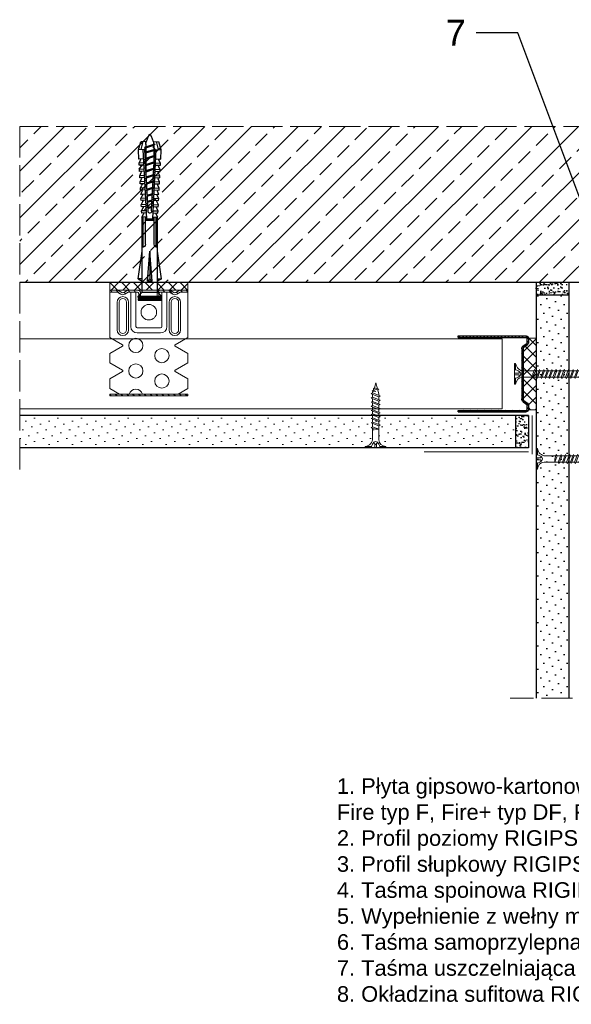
# Model space of a CAD drawing. Header units: millimetres. Extents: x 1839 to 3946, y 484 to 1425.
# Tile 4 of 15: x 1839 to 2051, y 1046 to 1425. Entities that reach past the tile are written whole.
import ezdxf
from ezdxf import colors
from ezdxf.entities.mleader import LeaderData, LeaderLine
from ezdxf.math import Vec2, Vec3

# ---------------------------------------------------------------- set-up
doc = ezdxf.new("R2010")
doc.units = ezdxf.units.MM
doc.linetypes.add('ACAD_ISO02W100', pattern=[15, 12, -3])
for name, color, linetype, lineweight in [('_RIGIPS AKCESORIA', 7, 'Continuous', 18), ('_RIGIPS G-K', 7, 'Continuous', 25), ('_RIGIPS PROFIL', 7, 'Continuous', 18), ('KRESKOWANIE', 7, 'Continuous', 9), ('OPISY', 7, 'Continuous', 9), ('PRZERYWANA', 7, 'ACAD_ISO02W100', 9)]:
    doc.layers.add(name, color=color, linetype=linetype, lineweight=lineweight)
doc.styles.get("Standard").update_dxf_attribs({"font": 'arial.ttf'})

# ---------------------------------------------------------------- blocks, each defined once
blk = doc.blocks.new('TN 25')
at = {"layer": '_RIGIPS AKCESORIA'}
for p, q in [((0, -0.84), (0, 7.16)), ((0, 7.16), (0.46, 7.16)), ((0.46, 4.78), (0, 4.78)), ((0.46, 7.16), (0.46, 4.78)), ((1.77, 3.5), (1.77, 4.2)), ((3.02, 4.46), (8.47, 4.46)), ((7.12, 4.46), (7.12, 3.18)), ((8.03, 2.01), (7.12, 4.46)), ((8.47, 4.46), (8.79, 5)), ((9.61, 1.51), (8.47, 4.46)), ((8.79, 5), (9.93, 2.01)), ((9, 4.46), (10.1, 4.46)), ((10.1, 4.46), (10.41, 5)), ((11.23, 1.51), (10.1, 4.46)), ((10.41, 5), (11.56, 2.01)), ((10.62, 4.46), (11.67, 4.46)), ((11.67, 4.46), (11.99, 5)), ((12.81, 1.51), (11.67, 4.46)), ((11.99, 5), (13.14, 2.01)), ((12.2, 4.46), (13.21, 4.46)), ((13.21, 4.46), (13.52, 5)), ((14.34, 1.51), (13.21, 4.46)), ((13.52, 5), (14.67, 2.01)), ((13.73, 4.46), (14.8, 4.46)), ((14.8, 4.46), (15.12, 5)), ((15.94, 1.51), (14.8, 4.46)), ((15.12, 5), (16.26, 2.01)), ((15.33, 4.46), (16.42, 4.46)), ((16.42, 4.46), (16.73, 5)), ((17.55, 1.51), (16.42, 4.46)), ((16.73, 5), (17.88, 2.01)), ((16.94, 4.46), (17.99, 4.46)), ((17.99, 4.46), (18.31, 5)), ((19.13, 1.51), (17.99, 4.46)), ((18.31, 5), (19.45, 2.01)), ((18.52, 4.46), (19.68, 4.46)), ((19.68, 4.46), (20, 5)), ((20.82, 1.51), (19.68, 4.46)), ((20, 5), (21.14, 2.01)), ((20.21, 4.46), (20.7, 4.46)), ((20.7, 4.46), (22.28, 3.98)), ((22.28, 3.98), (22.56, 4.37)), ((22.7, 2.36), (22.28, 3.98)), ((22.56, 4.37), (23.03, 2.71)), ((22.71, 3.85), (25, 3.24)), ((0, 3.5), (1.77, 3.5)), ((0, 2.83), (1.77, 2.83)), ((0.46, 1.64), (0, 1.64)), ((0.46, -0.84), (0.46, 1.64)), ((1.77, 2.83), (1.77, 2.18)), ((7.49, 2.01), (3.55, 2.01)), ((7.12, 3.18), (7.65, 1.53)), ((7.65, 1.53), (8.03, 2.01)), ((9.41, 2.01), (8.03, 2.01)), ((9.93, 2.01), (9.61, 1.51)), ((11.04, 2.01), (9.93, 2.01)), ((11.56, 2.01), (11.23, 1.51)), ((12.61, 2.01), (11.56, 2.01)), ((13.14, 2.01), (12.81, 1.51)), ((14.15, 2.01), (13.14, 2.01)), ((14.67, 2.01), (14.34, 1.51)), ((15.74, 2.01), (14.67, 2.01)), ((16.26, 2.01), (15.94, 1.51)), ((17.36, 2.01), (16.26, 2.01)), ((17.88, 2.01), (17.55, 1.51)), ((18.93, 2.01), (17.88, 2.01)), ((19.45, 2.01), (19.13, 1.51)), ((19.45, 2.01), (20.62, 2.01)), ((21.14, 2.01), (20.82, 1.51)), ((21.14, 2.01), (21.81, 2.12)), ((21.85, 1.83), (21.67, 3.28)), ((21.67, 3.28), (22.14, 2.4)), ((22.14, 2.4), (21.85, 1.83)), ((22.7, 2.36), (22.14, 2.4)), ((23.03, 2.71), (22.7, 2.36)), ((25, 3.24), (23.03, 2.71)), ((0, -0.84), (0.46, -0.84))]:
    blk.add_line(p, q, dxfattribs=at)
for centre, major_axis, ratio, start_param, end_param in [((3.09, 7.67), (0.17, 3.2), 0.826134, 1.773653, 3.180586), ((-0.04, 0.9), (0, 3.93), 0.848176, -0.720942, -0.151112), ((1.66, 3.18), (0, 0.895), 0.848176, -1.552777, -0.720942), ((3.37, -1.57), (0.28, 3.57), 0.832181, 0.035984, 1.430787), ((-2.73, 15.91), (0, 14.76), 0.848176, 3.399396, 3.475072), ((0.59, 4.62), (0, 2.81), 0.848176, 3.475072, 3.862535), ((1.66, 3.18), (0, 0.895), 0.848176, 3.862535, 4.730408)]:
    blk.add_ellipse(centre, major_axis=major_axis, ratio=ratio, start_param=start_param, end_param=end_param, dxfattribs=at)
blk = doc.blocks.new('ES60 zagiety')
at = {"layer": '_RIGIPS AKCESORIA'}
h = blk.add_hatch(dxfattribs=at)
h.set_pattern_fill('ANSI31', color=256, scale=0.5, style=0)
h.paths.add_polyline_path([(484.4, 147.75, -0.133214), (484.77, 147.85), (487.37, 147.85), (487.37, 148.6), (484.77, 148.6, 0.133214), (484.02, 148.4), (482.75, 147.66, -0.271242), (481.99, 147.66), (480.73, 148.4, 0.133214), (479.97, 148.6), (477.02, 148.6), (476.77, 148.6, 0.414214), (475.52, 147.35), (475.52, 145.8), (476.27, 145.8), (476.27, 147.35, -0.414214), (476.77, 147.85), (479.97, 147.85, -0.133214), (480.35, 147.75), (481.61, 147.01, 0.271242), (483.13, 147.01)])
h.paths.add_polyline_path([(467.97, 148.6), (464.77, 148.6, 0.133214), (464.02, 148.4), (462.75, 147.66, -0.271242), (461.99, 147.66), (460.73, 148.4, 0.133214), (459.97, 148.6), (457.37, 148.6), (457.37, 147.85), (459.97, 147.85, -0.133214), (460.35, 147.75), (461.61, 147.01, 0.271242), (463.13, 147.01), (464.4, 147.75, -0.133214), (464.77, 147.85), (467.97, 147.85, -0.414214), (468.47, 147.35), (468.47, 145.8), (469.22, 145.8), (469.22, 147.35, 0.414214)])
h = blk.add_hatch(dxfattribs=at)
h.set_pattern_fill('ANSI31', color=256, scale=0.5, style=0)
h.paths.add_polyline_path([(487.37, 108.6), (457.37, 108.6), (457.37, 107.85), (487.37, 107.85)])
at = {"layer": '_RIGIPS AKCESORIA', "linetype": 'Continuous'}
for p, q in [((457.37, 148.6), (487.37, 148.6)), ((457.37, 147.85), (457.37, 148.6)), ((459.97, 147.85), (457.37, 147.85)), ((457.37, 130.36), (457.37, 147.85)), ((461.99, 147.66), (460.73, 148.4)), ((464.02, 148.4), (462.75, 147.66)), ((467.97, 147.85), (464.77, 147.85)), ((465.42, 134.6), (465.42, 147.85)), ((467.42, 147.85), (467.42, 134.6)), ((476.77, 147.85), (479.97, 147.85)), ((487.37, 148.6), (477.02, 148.6)), ((477.32, 147.85), (477.32, 134.6)), ((479.32, 134.6), (479.32, 147.85)), ((480.73, 148.4), (481.99, 147.66)), ((482.75, 147.66), (484.02, 148.4)), ((484.77, 147.85), (487.37, 147.85)), ((487.37, 147.85), (487.37, 148.6)), ((487.37, 130.36), (487.37, 147.85)), ((461.61, 147.01), (460.35, 147.75)), ((463.13, 147.01), (464.4, 147.75)), ((468.47, 145.8), (468.47, 147.35)), ((476.27, 145.8), (468.47, 145.8)), ((469.22, 147.35), (469.22, 145.8)), ((475.52, 147.35), (475.52, 145.8)), ((475.52, 145.8), (476.27, 145.8)), ((476.27, 145.8), (476.27, 147.35)), ((481.61, 147.01), (480.35, 147.75)), ((483.13, 147.01), (484.4, 147.75)), ((460.17, 143.9), (460.17, 133.3)), ((460.92, 133.3), (460.92, 143.9)), ((463.82, 143.9), (463.82, 133.3)), ((464.57, 143.9), (464.57, 133.3)), ((480.17, 143.9), (480.17, 133.3)), ((480.92, 143.9), (480.92, 133.3)), ((483.82, 133.3), (483.82, 143.9)), ((484.57, 143.9), (484.57, 133.3)), ((476.82, 134.1), (467.92, 134.1)), ((457.37, 130.36), (462.22, 127.56)), ((467.92, 132.1), (476.82, 132.1)), ((487.37, 130.36), (482.52, 127.56)), ((457.37, 124.24), (462.22, 127.04)), ((487.37, 124.24), (482.52, 127.04)), ((457.37, 120.56), (457.37, 124.24)), ((487.37, 120.56), (487.37, 124.24)), ((457.37, 120.56), (462.22, 117.76)), ((487.37, 120.56), (482.52, 117.76)), ((457.37, 114.44), (462.22, 117.24)), ((457.37, 110.76), (457.37, 114.44)), ((487.37, 114.44), (482.52, 117.24)), ((487.37, 110.76), (487.37, 114.44)), ((457.37, 110.76), (461.11, 108.6)), ((487.37, 110.76), (483.63, 108.6))]:
    blk.add_line(p, q, dxfattribs=at)
at = {"layer": '_RIGIPS AKCESORIA'}
for p, q in [((457.37, 108.6), (487.37, 108.6)), ((457.37, 108.6), (457.37, 107.85)), ((457.37, 107.85), (487.37, 107.85)), ((487.37, 108.6), (487.37, 107.85))]:
    blk.add_line(p, q, dxfattribs=at)
at = {"layer": '_RIGIPS AKCESORIA', "linetype": 'Continuous', "extrusion": (0, 0, -1)}
for centre, radius in [((-472.37, 140.1), 3), ((-477.37, 127.3), 2.75), ((-477.37, 117.5), 2.75)]:
    blk.add_circle(centre, radius, dxfattribs=at)
at = {"layer": '_RIGIPS AKCESORIA', "linetype": 'Continuous'}
for centre in [(467.37, 123.4), (467.37, 113.6)]:
    blk.add_circle(centre, 2.75, dxfattribs=at)
for centre, radius, start, end in [((459.97, 147.1), 1.5, 59.6482, 90), ((459.97, 147.1), 0.75, 59.6482, 90), ((464.77, 147.1), 1.5, 90, 120.3518), ((467.97, 147.35), 1.25, 0, 90), ((467.97, 147.35), 0.5, 0, 90), ((476.77, 147.35), 1.25, 90, 180), ((479.97, 147.1), 0.75, 59.6482, 90), ((462.37, 143.9), 2.2, 0, 180), ((482.37, 143.9), 1.45, 0, 180), ((482.37, 148.3), 1.5, 239.6482, 300.3518), ((482.37, 148.3), 0.75, 239.6482, 300.3518), ((462.37, 133.3), 2.2, 180, 360), ((467.92, 134.6), 0.5, 180, 270), ((476.82, 134.6), 2.5, 270, 360), ((482.37, 133.3), 1.45, 180, 0), ((462.07, 127.3), 0.3, 300, 60), ((462.07, 117.5), 0.3, 300, 60)]:
    blk.add_arc(centre, radius, start, end, dxfattribs=at)
at = {"layer": '_RIGIPS AKCESORIA', "linetype": 'Continuous', "extrusion": (0, 0, -1)}
for centre, radius, start, end in [((-464.77, 147.1), 0.75, 59.6482, 90), ((-476.77, 147.35), 0.5, 0, 90), ((-479.97, 147.1), 1.5, 90, 120.3518), ((-484.77, 147.1), 1.5, 59.6482, 90), ((-484.77, 147.1), 0.75, 59.6482, 90), ((-462.37, 143.9), 1.45, 0, 180), ((-462.37, 148.3), 1.5, 239.6482, 300.3518), ((-462.37, 148.3), 0.75, 239.6482, 300.3518), ((-482.37, 143.9), 2.2, 0, 180), ((-462.37, 133.3), 1.45, 180, 0), ((-467.92, 134.6), 2.5, 270, 360), ((-467.92, 134.6), 0.5, 270, 360), ((-476.82, 134.6), 0.5, 180, 270), ((-482.37, 133.3), 2.2, 180, 360), ((-482.67, 127.3), 0.3, 300, 60), ((-482.67, 117.5), 0.3, 300, 60), ((-477.37, 107.7), 2.75, 19.1033, 160.8967)]:
    blk.add_arc(centre, radius, start, end, dxfattribs=at)
blk = doc.blocks.new('kolek rozprezny komplet 60')
for p, q in [((393.81, 219.85), (390.76, 218.91)), ((393.68, 217.35), (393.81, 219.85)), ((397.41, 219.66), (393.81, 219.85)), ((443.47, 219.95), (432.8, 218.45)), ((443.47, 218.45), (443.47, 219.95)), ((443.47, 219.95), (444.34, 218.45)), ((450.17, 219.95), (448.67, 218.45)), ((450.17, 219.95), (450.17, 210.95)), ((450.67, 219.95), (450.17, 219.95)), ((450.67, 219.95), (450.67, 210.95)), ((450.67, 219.35), (451.17, 219.95)), ((451.17, 219.95), (451.67, 219.95)), ((451.17, 219.95), (451.17, 210.95)), ((451.67, 219.95), (451.67, 210.95)), ((390.66, 217.01), (390.76, 218.91)), ((393.15, 216.88), (390.66, 217.01)), ((393.75, 218.75), (390.71, 217.96)), ((391.67, 216.95), (392.67, 216.95)), ((392.67, 216.95), (391.67, 213.95)), ((392.67, 216.95), (392.07, 213.95)), ((393.07, 216.95), (392.07, 213.95)), ((392.67, 216.95), (393.04, 217.45)), ((393.07, 216.95), (393.04, 217.45)), ((393.07, 216.95), (394.67, 216.95)), ((394.67, 216.95), (393.67, 213.95)), ((417.38, 216.11), (393.68, 217.35)), ((420.47, 216.55), (393.71, 217.95)), ((394.67, 216.95), (394.07, 213.95)), ((395.07, 216.95), (394.07, 213.95)), ((394.67, 216.95), (394.92, 217.29)), ((395.07, 216.95), (395.05, 217.28)), ((395.07, 216.95), (397.07, 216.95)), ((397.07, 216.95), (396.07, 213.95)), ((397.07, 216.95), (396.47, 213.95)), ((397.47, 216.95), (396.47, 213.95)), ((397.07, 216.95), (397.23, 217.17)), ((397.31, 217.76), (397.41, 219.66)), ((397.47, 216.95), (397.46, 217.16)), ((397.47, 216.95), (399.47, 216.95)), ((397.67, 217.14), (397.71, 217.74)), ((399, 219.58), (397.82, 218.98)), ((398.47, 217.1), (398.5, 217.7)), ((399.47, 216.95), (398.47, 213.95)), ((399.47, 216.95), (398.87, 213.95)), ((399.87, 216.95), (398.87, 213.95)), ((398.9, 217.68), (399, 219.58)), ((399.8, 219.54), (399, 219.58)), ((399.47, 216.95), (399.55, 217.05)), ((399.7, 217.64), (399.8, 219.54)), ((399.87, 216.95), (399.87, 217.03)), ((399.87, 216.95), (401.38, 216.95)), ((400.07, 217.02), (400.1, 217.62)), ((401.4, 219.45), (400.22, 218.85)), ((400.87, 216.98), (400.9, 217.58)), ((401.87, 216.92), (400.87, 213.95)), ((401.87, 216.92), (401.27, 213.95)), ((402.26, 216.9), (401.27, 213.95)), ((401.3, 217.56), (401.4, 219.45)), ((402.2, 219.41), (401.4, 219.45)), ((402.1, 217.51), (402.2, 219.41)), ((402.47, 216.89), (402.5, 217.49)), ((403.8, 219.33), (402.61, 218.72)), ((403.27, 216.85), (403.3, 217.45)), ((404.22, 216.8), (403.31, 214.05)), ((403.7, 217.43), (403.8, 219.33)), ((404.24, 216.8), (403.7, 214.07)), ((404.62, 216.78), (403.72, 214.07)), ((404.6, 219.29), (403.8, 219.33)), ((404.5, 217.39), (404.6, 219.29)), ((404.86, 216.77), (404.9, 217.37)), ((406.19, 219.2), (405.01, 218.6)), ((405.66, 216.73), (405.69, 217.32)), ((406.58, 216.68), (405.75, 214.18)), ((406.09, 217.3), (406.19, 219.2)), ((406.62, 216.68), (406.12, 214.2)), ((406.98, 216.66), (406.16, 214.2)), ((406.99, 219.16), (406.19, 219.2)), ((406.89, 217.26), (406.99, 219.16)), ((407.26, 216.64), (407.29, 217.24)), ((408.59, 219.08), (407.41, 218.47)), ((408.06, 216.6), (408.09, 217.2)), ((408.94, 216.55), (408.19, 214.31)), ((408.49, 217.18), (408.59, 219.08)), ((408.99, 216.55), (408.55, 214.33)), ((409.39, 219.03), (408.59, 219.08)), ((409.34, 216.53), (408.6, 214.33)), ((409.29, 217.14), (409.39, 219.03)), ((409.66, 216.52), (409.69, 217.12)), ((410.99, 218.95), (409.8, 218.35)), ((410.46, 216.47), (410.49, 217.07)), ((411.3, 216.43), (410.64, 214.44)), ((410.89, 217.05), (410.99, 218.95)), ((411.37, 216.43), (410.98, 214.45)), ((411.69, 216.41), (411.04, 214.46)), ((412.59, 218.87), (411.4, 218.26)), ((412.05, 216.39), (412.09, 216.99)), ((412.49, 216.97), (412.59, 218.87)), ((413.38, 218.82), (412.59, 218.87)), ((412.85, 216.35), (412.89, 216.95)), ((413.66, 216.31), (413.08, 214.56)), ((413.28, 216.93), (413.38, 218.82)), ((413.75, 216.3), (413.4, 214.58)), ((414.05, 216.29), (413.49, 214.58)), ((414.98, 218.74), (413.8, 218.14)), ((414.45, 216.27), (414.48, 216.86)), ((414.88, 216.84), (414.98, 218.74)), ((415.78, 218.7), (414.98, 218.74)), ((415.25, 216.22), (415.28, 216.82)), ((416.02, 216.18), (415.52, 214.69)), ((415.68, 216.8), (415.78, 218.7)), ((416.12, 216.18), (415.83, 214.71)), ((416.41, 216.16), (415.93, 214.71)), ((417.38, 218.62), (416.2, 218.01)), ((417.28, 216.72), (417.38, 218.62)), ((418.18, 218.57), (417.38, 218.62)), ((418.08, 216.68), (418.18, 218.57)), ((419.78, 218.49), (418.59, 217.89)), ((419.68, 216.59), (419.78, 218.49)), ((430.17, 217.15), (419.71, 217.15)), ((431.37, 217.95), (419.75, 217.95)), ((448.67, 218.45), (419.77, 218.45)), ((420.47, 217.15), (420.47, 213.75)), ((420.67, 217.15), (420.67, 213.75)), ((420.87, 217.15), (420.87, 213.75)), ((444.34, 216.37), (432.8, 215.45)), ((444.34, 216.37), (443.47, 215.45)), ((444.34, 214.53), (444.34, 216.37)), ((448.67, 218.45), (448.67, 212.45)), ((448.67, 216.95), (448.67, 213.95)), ((393.15, 214.02), (390.66, 213.89)), ((390.66, 213.89), (390.76, 211.99)), ((393.75, 212.15), (390.71, 212.94)), ((391.67, 213.95), (391.71, 213.45)), ((391.71, 213.45), (392.07, 213.95)), ((392.07, 213.95), (393.67, 213.95)), ((393.67, 213.95), (393.7, 213.55)), ((417.38, 214.79), (393.68, 213.55)), ((393.68, 213.55), (393.81, 211.05)), ((420.47, 214.35), (393.71, 212.95)), ((393.78, 213.55), (394.07, 213.95)), ((394.07, 213.95), (396.07, 213.95)), ((396.07, 213.95), (396.09, 213.67)), ((396.28, 213.68), (396.47, 213.95)), ((396.47, 213.95), (398.47, 213.95)), ((397.31, 213.14), (397.41, 211.24)), ((397.67, 213.76), (397.71, 213.16)), ((398.47, 213.95), (398.48, 213.8)), ((398.47, 213.8), (398.5, 213.2)), ((398.77, 213.81), (398.87, 213.95)), ((398.87, 213.95), (400.87, 213.95)), ((398.9, 213.22), (399, 211.32)), ((399.7, 213.26), (399.8, 211.36)), ((400.07, 213.88), (400.1, 213.28)), ((400.87, 213.95), (400.88, 213.92)), ((400.87, 213.92), (400.9, 213.32)), ((401.27, 213.95), (401.38, 213.95)), ((401.27, 213.94), (401.27, 213.95)), ((401.3, 213.35), (401.4, 211.45)), ((402.1, 213.39), (402.2, 211.49)), ((402.47, 214.01), (402.5, 213.41)), ((403.8, 211.57), (402.61, 212.18)), ((403.27, 214.05), (403.3, 213.45)), ((403.7, 213.47), (403.8, 211.57)), ((404.5, 213.51), (404.6, 211.62)), ((404.86, 214.13), (404.9, 213.53)), ((406.19, 211.7), (405.01, 212.3)), ((405.66, 214.17), (405.69, 213.58)), ((406.09, 213.6), (406.19, 211.7)), ((406.89, 213.64), (406.99, 211.74)), ((407.26, 214.26), (407.29, 213.66)), ((408.59, 211.82), (407.41, 212.43)), ((408.06, 214.3), (408.09, 213.7)), ((408.49, 213.72), (408.59, 211.82)), ((409.29, 213.76), (409.39, 211.87)), ((409.66, 214.38), (409.69, 213.79)), ((410.99, 211.95), (409.8, 212.55)), ((410.46, 214.43), (410.49, 213.83)), ((410.89, 213.85), (410.99, 211.95)), ((412.59, 212.03), (411.4, 212.64)), ((412.05, 214.51), (412.09, 213.91)), ((412.49, 213.93), (412.59, 212.03)), ((412.85, 214.55), (412.89, 213.95)), ((413.28, 213.97), (413.38, 212.08)), ((414.98, 212.16), (413.8, 212.76)), ((414.45, 214.64), (414.48, 214.04)), ((414.88, 214.06), (414.98, 212.16)), ((415.78, 212.2), (414.98, 212.16)), ((415.25, 214.68), (415.28, 214.08)), ((415.68, 214.1), (415.78, 212.2)), ((417.38, 212.29), (416.2, 212.89)), ((417.28, 214.18), (417.38, 212.29)), ((418.18, 212.33), (417.38, 212.29)), ((418.22, 215.58), (418.01, 214.95)), ((418.08, 214.22), (418.18, 212.33)), ((419.78, 212.41), (418.59, 213.01)), ((419.68, 214.31), (419.78, 212.41)), ((430.17, 213.75), (419.71, 213.75)), ((431.37, 212.95), (419.75, 212.95)), ((448.67, 212.45), (419.77, 212.45)), ((432.8, 215.45), (443.47, 215.45)), ((444.34, 214.53), (432.8, 215.45)), ((443.47, 210.95), (432.8, 212.45)), ((444.34, 214.53), (443.47, 215.45)), ((443.47, 212.45), (443.47, 210.95)), ((443.47, 210.95), (444.34, 212.45)), ((450.17, 210.95), (448.67, 212.45)), ((393.81, 211.05), (390.76, 211.99)), ((397.41, 211.24), (393.81, 211.05)), ((399, 211.32), (397.82, 211.93)), ((399.8, 211.36), (399, 211.32)), ((401.4, 211.45), (400.22, 212.05)), ((402.2, 211.49), (401.4, 211.45)), ((404.6, 211.62), (403.8, 211.57)), ((406.99, 211.74), (406.19, 211.7)), ((409.39, 211.87), (408.59, 211.82)), ((413.38, 212.08), (412.59, 212.03)), ((450.67, 210.95), (450.17, 210.95)), ((450.67, 211.55), (451.17, 210.95)), ((451.17, 210.95), (451.67, 210.95))]:
    blk.add_line(p, q)
for centre, radius, start, end in [((393.41, 206.24), 10.85, 99.2038, 121.9083), ((393.65, 216.85), 0.5, 87, 177), ((397.68, 219.24), 0.3, 177, 297), ((400.08, 219.12), 0.3, 177, 297), ((402.48, 218.99), 0.3, 177, 297), ((404.87, 218.87), 0.3, 177, 297), ((407.27, 218.74), 0.3, 177, 297), ((409.67, 218.61), 0.3, 177, 297), ((411.27, 218.53), 0.3, 177, 297), ((413.66, 218.41), 0.3, 177, 297), ((416.06, 218.28), 0.3, 177, 297), ((417.55, 215.45), 0.682, 255.8604, 104.1386), ((418.46, 218.15), 0.3, 177, 297), ((422.67, 216.95), 1, 90, 168.463), ((430.17, 218.45), 1.3, 270, 0), ((393.41, 224.66), 10.85, 238.0917, 260.7962), ((393.65, 214.05), 0.5, 183, 273), ((402.48, 211.91), 0.3, 63, 183), ((404.87, 212.03), 0.3, 63, 183), ((407.27, 212.16), 0.3, 63, 183), ((409.67, 212.29), 0.3, 63, 183), ((411.27, 212.37), 0.3, 63, 183), ((413.66, 212.5), 0.3, 63, 183), ((416.06, 212.62), 0.3, 63, 183), ((418.46, 212.75), 0.3, 63, 183), ((422.67, 213.95), 1, 191.537, 270), ((430.17, 212.45), 1.3, 0, 90), ((397.68, 211.66), 0.3, 63, 183), ((400.08, 211.78), 0.3, 63, 183)]:
    blk.add_arc(centre, radius, start, end)
blk = doc.blocks.new('UD 30 ULTRASTIL')
h = blk.add_hatch()
h.set_pattern_fill('ANSI31', color=256, scale=0.3, style=0)
h.paths.add_polyline_path([(684.71, 712.9), (658.51, 712.9, 0.414214), (657.71, 712.1), (657.71, 710.25, 0.236068), (658.03, 709.61), (659.39, 708.59, -0.236068), (659.71, 707.95), (659.71, 688.65, -0.236068), (659.39, 688.01), (658.03, 686.99, 0.236068), (657.71, 686.35), (657.71, 684.5, 0.414214), (658.51, 683.7), (684.71, 683.7), (684.71, 684.25), (658.51, 684.25, -0.414214), (658.26, 684.5), (658.26, 686.35, -0.236068), (658.36, 686.55), (659.72, 687.57, 0.236068), (660.26, 688.65), (660.26, 707.95, 0.236068), (659.72, 709.03), (658.36, 710.05, -0.236068), (658.26, 710.25), (658.26, 712.1, -0.414214), (658.51, 712.35), (684.71, 712.35)])
for p, q in [((684.71, 712.9), (658.51, 712.9)), ((684.71, 712.35), (658.51, 712.35)), ((684.71, 712.35), (684.71, 712.9)), ((657.71, 712.1), (657.71, 710.25)), ((659.39, 708.59), (658.03, 709.61)), ((658.26, 712.1), (658.26, 710.25)), ((659.72, 709.03), (658.36, 710.05)), ((659.71, 707.95), (659.71, 688.65)), ((660.26, 707.95), (660.26, 688.65)), ((657.71, 686.35), (657.71, 684.5)), ((659.39, 688.01), (658.03, 686.99)), ((658.26, 686.35), (658.26, 684.5)), ((659.72, 687.57), (658.36, 686.55)), ((684.71, 684.25), (658.51, 684.25)), ((684.71, 683.7), (658.51, 683.7)), ((684.71, 683.7), (684.71, 684.25))]:
    blk.add_line(p, q)
for centre, radius, start, end in [((658.51, 712.1), 0.8, 90, 180), ((658.51, 712.1), 0.25, 90, 180), ((658.51, 710.25), 0.8, 180, 233.1301), ((658.51, 710.25), 0.25, 180, 233.1301), ((658.91, 707.95), 0.8, 0, 53.1301), ((658.91, 707.95), 1.35, 0, 53.1301), ((658.51, 686.35), 0.8, 126.8699, 180), ((658.51, 686.35), 0.25, 126.8699, 180), ((658.91, 688.65), 0.8, 306.8699, 0), ((658.91, 688.65), 1.35, 306.8699, 0), ((658.51, 684.5), 0.8, 180, 270), ((658.51, 684.5), 0.25, 180, 270)]:
    blk.add_arc(centre, radius, start, end)
blk = doc.blocks.new('TN 45')
at = {"layer": '_RIGIPS AKCESORIA'}
for p, q in [((0, -0.84), (0, 7.16)), ((0, 7.16), (0.46, 7.16)), ((0.46, 4.78), (0, 4.78)), ((0.46, 7.16), (0.46, 4.78)), ((1.77, 3.5), (1.77, 4.2)), ((3.02, 4.46), (8.47, 4.46)), ((7.12, 4.46), (7.12, 3.18)), ((8.03, 2.01), (7.12, 4.46)), ((8.47, 4.46), (8.79, 5)), ((9.61, 1.51), (8.47, 4.46)), ((8.79, 5), (9.93, 2.01)), ((9, 4.46), (10.1, 4.46)), ((10.1, 4.46), (10.41, 5)), ((11.23, 1.51), (10.1, 4.46)), ((10.41, 5), (11.56, 2.01)), ((10.62, 4.46), (11.67, 4.46)), ((11.67, 4.46), (11.99, 5)), ((12.81, 1.51), (11.67, 4.46)), ((11.99, 5), (13.14, 2.01)), ((12.2, 4.46), (13.21, 4.46)), ((13.21, 4.46), (13.52, 5)), ((14.34, 1.51), (13.21, 4.46)), ((13.52, 5), (14.67, 2.01)), ((13.73, 4.46), (14.8, 4.46)), ((14.8, 4.46), (15.12, 5)), ((15.94, 1.51), (14.8, 4.46)), ((15.12, 5), (16.26, 2.01)), ((15.33, 4.46), (16.42, 4.46)), ((16.42, 4.46), (16.73, 5)), ((17.55, 1.51), (16.42, 4.46)), ((16.73, 5), (17.88, 2.01)), ((16.94, 4.46), (17.99, 4.46)), ((17.99, 4.46), (18.31, 5)), ((19.13, 1.51), (17.99, 4.46)), ((18.31, 5), (19.45, 2.01)), ((18.52, 4.46), (19.68, 4.46)), ((19.68, 4.46), (20, 5)), ((20.82, 1.51), (19.68, 4.46)), ((20, 5), (21.14, 2.01)), ((20.21, 4.46), (21.37, 4.46)), ((21.37, 4.46), (21.69, 5)), ((22.51, 1.51), (21.37, 4.46)), ((21.69, 5), (22.83, 2.01)), ((21.9, 4.46), (23.06, 4.46)), ((23.06, 4.46), (23.38, 5)), ((24.2, 1.51), (23.06, 4.46)), ((23.38, 5), (24.52, 2.01)), ((23.59, 4.46), (24.75, 4.46)), ((24.75, 4.46), (25.07, 5)), ((25.89, 1.51), (24.75, 4.46)), ((25.07, 5), (26.21, 2.01)), ((25.28, 4.46), (26.44, 4.46)), ((26.44, 4.46), (26.76, 5)), ((27.58, 1.51), (26.44, 4.46)), ((26.76, 5), (27.9, 2.01)), ((26.96, 4.46), (28.13, 4.46)), ((28.13, 4.46), (28.45, 5)), ((29.27, 1.51), (28.13, 4.46)), ((28.45, 5), (29.59, 2.01)), ((28.65, 4.46), (29.82, 4.46)), ((29.82, 4.46), (30.14, 5)), ((30.96, 1.51), (29.82, 4.46)), ((30.14, 5), (31.28, 2.01)), ((30.34, 4.46), (31.51, 4.46)), ((31.51, 4.46), (31.83, 5)), ((32.65, 1.51), (31.51, 4.46)), ((31.83, 5), (32.97, 2.01)), ((32.03, 4.46), (33.2, 4.46)), ((33.2, 4.46), (33.52, 5)), ((34.34, 1.51), (33.2, 4.46)), ((33.52, 5), (34.66, 2.01)), ((33.72, 4.46), (34.89, 4.46)), ((34.89, 4.46), (35.21, 5)), ((36.03, 1.51), (34.89, 4.46)), ((35.21, 5), (36.35, 2.01)), ((35.41, 4.46), (36.58, 4.46)), ((36.58, 4.46), (36.9, 5)), ((37.72, 1.51), (36.58, 4.46)), ((36.9, 5), (38.04, 2.01)), ((37.1, 4.46), (38.27, 4.46)), ((38.27, 4.46), (38.59, 5)), ((39.41, 1.51), (38.27, 4.46)), ((38.59, 5), (39.73, 2.01)), ((38.79, 4.46), (39.96, 4.46)), ((39.96, 4.46), (40.28, 5)), ((41.1, 1.51), (39.96, 4.46)), ((40.28, 5), (41.42, 2.01)), ((40.48, 4.46), (40.98, 4.46)), ((40.98, 4.46), (42.56, 3.98)), ((42.56, 3.98), (42.84, 4.37)), ((42.98, 2.36), (42.56, 3.98)), ((42.84, 4.37), (43.31, 2.71)), ((42.99, 3.85), (45, 3.24)), ((0, 3.5), (1.77, 3.5)), ((0, 2.83), (1.77, 2.83)), ((0.46, 1.64), (0, 1.64)), ((0.46, -0.84), (0.46, 1.64)), ((1.77, 2.83), (1.77, 2.18)), ((7.49, 2.01), (3.55, 2.01)), ((7.12, 3.18), (7.65, 1.53)), ((7.65, 1.53), (8.03, 2.01)), ((9.41, 2.01), (8.03, 2.01)), ((9.93, 2.01), (9.61, 1.51)), ((11.04, 2.01), (9.93, 2.01)), ((11.56, 2.01), (11.23, 1.51)), ((12.61, 2.01), (11.56, 2.01)), ((13.14, 2.01), (12.81, 1.51)), ((14.15, 2.01), (13.14, 2.01)), ((14.67, 2.01), (14.34, 1.51)), ((15.74, 2.01), (14.67, 2.01)), ((16.26, 2.01), (15.94, 1.51)), ((17.36, 2.01), (16.26, 2.01)), ((17.88, 2.01), (17.55, 1.51)), ((18.93, 2.01), (17.88, 2.01)), ((19.45, 2.01), (19.13, 1.51)), ((19.45, 2.01), (20.62, 2.01)), ((20.62, 2.01), (19.57, 2.01)), ((21.14, 2.01), (20.82, 1.51)), ((21.14, 2.01), (22.31, 2.01)), ((22.31, 2.01), (21.26, 2.01)), ((22.83, 2.01), (22.51, 1.51)), ((22.83, 2.01), (24, 2.01)), ((24, 2.01), (22.95, 2.01)), ((24.52, 2.01), (24.2, 1.51)), ((24.52, 2.01), (25.69, 2.01)), ((25.69, 2.01), (24.64, 2.01)), ((26.21, 2.01), (25.89, 1.51)), ((26.21, 2.01), (27.38, 2.01)), ((27.38, 2.01), (26.33, 2.01)), ((27.9, 2.01), (27.58, 1.51)), ((27.9, 2.01), (29.07, 2.01)), ((29.07, 2.01), (28.02, 2.01)), ((29.59, 2.01), (29.27, 1.51)), ((29.59, 2.01), (30.76, 2.01)), ((30.76, 2.01), (29.71, 2.01)), ((31.28, 2.01), (30.96, 1.51)), ((31.28, 2.01), (32.45, 2.01)), ((32.45, 2.01), (31.4, 2.01)), ((32.97, 2.01), (32.65, 1.51)), ((32.97, 2.01), (34.14, 2.01)), ((34.14, 2.01), (33.09, 2.01)), ((34.66, 2.01), (34.34, 1.51)), ((34.66, 2.01), (35.83, 2.01)), ((35.83, 2.01), (34.78, 2.01)), ((36.35, 2.01), (36.03, 1.51)), ((36.35, 2.01), (37.52, 2.01)), ((37.52, 2.01), (36.47, 2.01)), ((38.04, 2.01), (37.72, 1.51)), ((38.04, 2.01), (39.21, 2.01)), ((39.21, 2.01), (38.16, 2.01)), ((39.73, 2.01), (39.41, 1.51)), ((39.73, 2.01), (40.9, 2.01)), ((41.42, 2.01), (41.1, 1.51)), ((41.42, 2.01), (42.09, 2.12)), ((42.13, 1.83), (41.95, 3.28)), ((41.95, 3.28), (42.42, 2.4)), ((42.42, 2.4), (42.13, 1.83)), ((42.98, 2.36), (42.42, 2.4)), ((43.31, 2.71), (42.98, 2.36)), ((45, 3.24), (43.31, 2.71)), ((0, -0.84), (0.46, -0.84))]:
    blk.add_line(p, q, dxfattribs=at)
for centre, major_axis, ratio, start_param, end_param in [((3.09, 7.67), (0.17, 3.2), 0.826134, 1.773653, 3.180586), ((-0.04, 0.9), (0, 3.93), 0.848176, -0.720942, -0.151112), ((1.66, 3.18), (0, 0.895), 0.848176, -1.552777, -0.720942), ((3.37, -1.57), (0.28, 3.57), 0.832181, 0.035984, 1.430787), ((-2.73, 15.91), (0, 14.76), 0.848176, 3.399396, 3.475072), ((0.59, 4.62), (0, 2.81), 0.848176, 3.475072, 3.862535), ((1.66, 3.18), (0, 0.895), 0.848176, 3.862535, 4.730408)]:
    blk.add_ellipse(centre, major_axis=major_axis, ratio=ratio, start_param=start_param, end_param=end_param, dxfattribs=at)
blk = doc.blocks.new('_Dot')
at = {"color": 0, "linetype": 'ByBlock', "lineweight": -2}
blk.add_line((-0.5, 0), (-1, 0), dxfattribs=at)
at = {"color": 0, "linetype": 'ByBlock', "const_width": 0.5}
blk.add_lwpolyline([(-0.25, 0, 1), (0.25, 0, 1)], format="xyb", close=True, dxfattribs=at)

msp = doc.modelspace()

# ---------------------------------------------------------------- hatches: boundary and pattern name
at = {"layer": '_RIGIPS AKCESORIA'}
h = msp.add_hatch(dxfattribs=at)
h.set_pattern_fill('ANSI37', color=256, style=0)
h.set_pattern_definition([(135, (4092.4783, -153.6726), (2.245064, 2.245064), []), (45, (4092.4783, -153.6726), (2.245064, -2.245064), [])])
h.paths.add_polyline_path([(2032.27, 1298.53, -0.236068), (2032.59, 1299.17), (2033.95, 1300.19, 0.236068), (2034.27, 1300.83), (2034.27, 1302.68), (2037.27, 1302.68), (2037.27, 1275.08), (2034.27, 1275.08), (2034.27, 1276.93, 0.236068), (2033.95, 1277.57), (2032.59, 1278.59, -0.236068), (2032.27, 1279.23)])
at = {"layer": '_RIGIPS G-K'}
h = msp.add_hatch(dxfattribs=at)
h.set_pattern_fill('AR-SAND', color=256, scale=0.05, angle=180, style=0)
h.set_pattern_definition([(217.5, (3700.0498, 2758.2575), (0.0800016, -2.4470662), [0, -1.9304, 0, -2.159, 0, -2.06375]), (187.5, (3700.0498, 2758.2575), (-2.2476164, -3.5841255), [0, -1.0414, 0, -1.7399, 0, -0.66675]), (147.5, (3701.612, 2758.2575), (-3.9549619, -0.007186), [0, -0.635, 0, -2.286, 0, -2.9845]), (137.5, (3701.612, 2758.2575), (-3.817782, -1.1146466), [0, -0.3175, 0, -1.4986, 0, -1.7145])])
h.paths.add_polyline_path([(2037.27, 1319.13), (2049.77, 1319.13), (2049.77, 1324.13), (2037.27, 1324.13)])
h = msp.add_hatch(dxfattribs=at)
h.set_pattern_fill('DOTS', color=256, scale=2, angle=225, style=0)
h.set_pattern_definition([(225, (-201.5, 0), (1.122532, -3.367596), [0, -3.175])])
h.paths.add_polyline_path([(2049.77, 1319.13), (2037.27, 1319.13), (2037.27, 1164.13), (2049.77, 1164.13)])
h = msp.add_hatch(dxfattribs=at)
h.set_pattern_fill('AR-SAND', color=256, scale=0.05, style=0)
h.set_pattern_definition([(217.5, (4048.8117, 2363.3125), (0.0800016, -2.4470662), [0, -1.9304, 0, -2.159, 0, -2.06375]), (187.5, (4048.8117, 2363.3125), (-2.2476164, -3.5841255), [0, -1.0414, 0, -1.7399, 0, -0.66675]), (147.5, (4050.3738, 2363.3125), (-3.9549619, -0.007186), [0, -0.635, 0, -2.286, 0, -2.9845]), (137.5, (4050.3738, 2363.3125), (-3.8177823, -1.1146466), [0, -0.3175, 0, -1.4986, 0, -1.7145])])
h.paths.add_polyline_path([(2034.27, 1260.43), (2029.27, 1260.43), (2029.27, 1272.93), (2034.27, 1272.93)])
at = {"layer": 'KRESKOWANIE'}
h = msp.add_hatch(dxfattribs=at)
h.set_pattern_fill('ANSI33', color=256, scale=2, angle=180, style=0)
h.set_pattern_definition([(225, (-1052, 308.061), (8.980256, -8.980256), []), (225, (-1060.98, 308.061), (8.980256, -8.980256), [6.35, -3.175])])
h.paths.add_polyline_path([(2314.77, 1384.13), (1838.77, 1384.13), (1838.77, 1324.13), (2314.77, 1324.13)])
h = msp.add_hatch(dxfattribs=at)
h.set_pattern_fill('ANSI37', color=256, angle=270, style=0)
h.set_pattern_definition([(225, (4257.152, 1e-13), (-2.245064, 2.245064), []), (135, (4257.152, 1e-13), (2.245064, 2.245064), [])])
h.paths.add_polyline_path([(1873.41, 1324.13), (1903.41, 1324.13), (1903.41, 1321.13), (1873.41, 1321.13)])
h = msp.add_hatch(dxfattribs=at)
h.set_pattern_fill('DOTS', color=256, scale=2, angle=225, style=0)
h.set_pattern_definition([(315, (4153.5498, 0), (-1.122532, -3.367596), [0, -3.175])])
h.paths.add_polyline_path([(1838.77, 1272.93), (2029.27, 1272.93), (2029.27, 1260.43), (1838.77, 1260.43)])

# ---------------------------------------------------------------- linework, layer by layer
msp.add_line((1838.77, 1324.13), (2314.77, 1324.13))
at = {"layer": '_RIGIPS AKCESORIA'}
for p, q in [((2034.27, 1302.68), (2037.27, 1302.68)), ((2034.27, 1275.08), (2037.27, 1275.08)), ((2035.77, 1272.93), (2035.77, 1257.93)), ((2034.27, 1258.93), (1994.27, 1258.93))]:
    msp.add_line(p, q, dxfattribs=at)
at = {"layer": '_RIGIPS G-K'}
for p, q in [((2037.27, 1324.13), (2037.27, 1164.13)), ((2037.27, 1324.13), (2049.77, 1324.13)), ((2049.77, 1324.13), (2049.77, 1164.13)), ((2049.77, 1319.13), (2037.27, 1319.13)), ((2034.27, 1272.93), (1838.77, 1272.93)), ((2029.27, 1272.93), (2029.27, 1260.43)), ((2034.27, 1272.93), (2034.27, 1260.43)), ((2034.27, 1260.43), (1838.77, 1260.43))]:
    msp.add_line(p, q, dxfattribs=at)
at = {"layer": '_RIGIPS PROFIL'}
for p, q in [((1838.77, 1302.38), (2024.27, 1302.38)), ((2024.27, 1302.38), (2024.27, 1275.38)), ((1838.77, 1275.38), (2024.27, 1275.38))]:
    msp.add_line(p, q, dxfattribs=at)
at = {"layer": 'KRESKOWANIE'}
for p, q in [((1873.41, 1321.13), (1873.41, 1324.13)), ((1903.41, 1321.13), (1903.41, 1324.13))]:
    msp.add_line(p, q, dxfattribs=at)
at = {"layer": 'PRZERYWANA'}
for p, q in [((2314.77, 1384.13), (1838.77, 1384.13)), ((1838.77, 1384.13), (1838.77, 1250.43)), ((2126.27, 1164.13), (2027.27, 1164.13))]:
    msp.add_line(p, q, dxfattribs=at)

# ---------------------------------------------------------------- block references
at = {"xscale": -1}
for name, p, rotation in [('kolek rozprezny komplet 60', (2104.23, 1768.95), 90), ('TN 45', (2028.93, 1292.04), 180)]:
    msp.add_blockref(name, p, dxfattribs=dict(at, rotation=rotation))
msp.add_blockref('UD 30 ULTRASTIL', (2691.99, 590.58), dxfattribs=at)
at = {"layer": '_RIGIPS AKCESORIA', "xscale": -1}
msp.add_blockref('ES60 zagiety', (2360.78, 1172.52), dxfattribs=at)
for p, rotation in [((1972.38, 1260.43), 270), ((2037.27, 1259.37), 180)]:
    msp.add_blockref('TN 25', p, dxfattribs=dict(at, rotation=rotation))

# ---------------------------------------------------------------- texts
at = {"insert": (1960.7, 1133.28), "char_height": 6, "width": 265.466, "attachment_point": 1}
msp.add_mtext('1. Płyta gipsowo-kartonowa RIGIPS PRO (4PRO) typ A, Hydro typ H2, Fire typ F, Fire+ typ DF, Fire+ Hydro typ DFH2\\P2. Profil poziomy RIGIPS UW 50 ULTRASTIL\\P3. Profil słupkowy RIGIPS CW 50 ULTRASTIL\\P4. Taśma spoinowa RIGIPS\\P5. Wypełnienie z wełny mineralnej szklanej lub skalnej\\P6. Taśma samoprzylepna (poślizgowa)\\P7. Taśma uszczelniająca piankowa RIGIPS\\P8. Okładzina sufitowa RIGIPS', dxfattribs=at)

# ---------------------------------------------------------------- leaders
at = {"layer": 'OPISY'}
ml = msp.add_multileader_mtext('Standard', dxfattribs=at)
ml.set_content('7', color=256)
ml.set_leader_properties()
ml.set_arrow_properties(name='DOT')
ml.build(insert=Vec2(0, 0))
ctx = ml.context
ctx.base_point, ctx.char_height, ctx.landing_gap_size, ctx.plane_origin = Vec3(1999.78, 1420.17), 10, 4, Vec3(2206.84, 1563.83)
ctx.text_align_type = 2
notes = []
notes.append((ctx, [(0, (1, 1, 0), (2030.25, 1420.17), (-1, 0), 16, [(0, [(2067.03, 1321.66)], 0, [])])]))
ctx.mtext.insert, ctx.mtext.alignment, ctx.mtext.flow_direction = Vec3(2010.25, 1425.17), 3, 5
for ctx, leaders in notes:
    for number, flags, end, landing, length, lines in leaders:
        leader = LeaderData()
        leader.index, (leader.has_last_leader_line, leader.has_dogleg_vector, leader.attachment_direction) = number, flags
        leader.last_leader_point, leader.dogleg_vector, leader.dogleg_length = Vec3(end), Vec3(landing), length
        for number, points, colour, breaks in lines:
            line = LeaderLine()
            line.index, line.vertices, line.color, line.breaks = number, Vec3.list(points), colors.encode_raw_color(colour), breaks
            leader.lines.append(line)
        ctx.leaders.append(leader)

doc.saveas('drawing.dxf')
